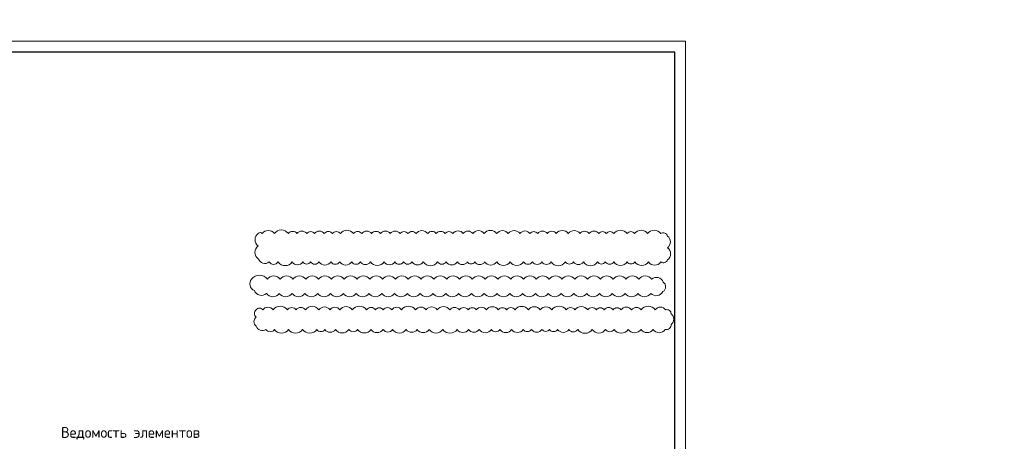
# Model space of a CAD drawing. Header units: millimetres. Extents: x -42044588 to 856694, y -806701 to 941911.
# Tile 209 of 256: x -50508 to -5308, y -276587 to -257242. Entities that reach past the tile are written whole.
import ezdxf

# ---------------------------------------------------------------- set-up
doc = ezdxf.new("R2010")
doc.units = ezdxf.units.MM
doc.layers.add('0 @ 100', color=7, linetype='Continuous')
doc.layers.add('ТОЛСТЫЕ_ОСНОВНЫЕ', color=6, linetype='Continuous')
for name, color, linetype, lineweight in [('907Сл Осевые', 1, 'Continuous', 0), ('РАЗМЕРЫ', 1, 'Continuous', 9), ('ТОНКИЕ', 7, 'Continuous', 9)]:
    doc.layers.add(name, color=color, linetype=linetype, lineweight=lineweight)
doc.styles.add('GOST-2.304_Type-B', font='GOST_Common.ttf')
doc.styles.add('ГОСТ', font='GOST_Common.ttf')

# ---------------------------------------------------------------- blocks, each defined once
blk = doc.blocks.new('*U6686')
at = {"layer": 'ТОЛСТЫЕ_ОСНОВНЫЕ', "color": 6}
blk.add_lwpolyline([(20, 5), (886, 5), (886, 415), (20, 415)], close=True, dxfattribs=at)
at = {"layer": 'ТОНКИЕ'}
blk.add_lwpolyline([(0, 0), (891, 0), (891, 420), (0, 420)], close=True, dxfattribs=at)

msp = doc.modelspace()

# ---------------------------------------------------------------- linework, layer by layer
at = {"layer": '907Сл Осевые', "color": 240, "true_color": 0xed1f24}
for points in [[(-39553.395, -267057.168, 0.52056705), (-39553.395, -267624.853, 0.52056705), (-39553.395, -268214.704, 0.52056705), (-39057.696, -268359.528, 0.52056705), (-38642.217, -268359.528, 0.52056705), (-38001.338, -268359.528, 0.52056705), (-37514.456, -268359.528, 0.52056705), (-37151.225, -268359.528, 0.52056705), (-36769.652, -268359.528, 0.52056705), (-36223.35, -268359.528, 0.52056705), (-35816.335, -268359.528, 0.52056705), (-35265.334, -268359.528, 0.52056705), (-34863.954, -268359.528, 0.52056705), (-34409.666, -268359.528, 0.52056705), (-33779.245, -268359.528, 0.52056705), (-33289.362, -268359.528, 0.52056705), (-32885.327, -268359.528, 0.52056705), (-32503.042, -268359.528, 0.52056705), (-31979.508, -268359.528, 0.52056705), (-31322.068, -268359.528, 0.52056705), (-30929.488, -268359.528, 0.52056705), (-30415.454, -268359.528, 0.52056705), (-29958.908, -268359.528, 0.52056705), (-29613.275, -268359.528, 0.52056705), (-29163.066, -268359.528, 0.52056705), (-28607.172, -268359.528, 0.52056705), (-27997.798, -268359.528, 0.52056705), (-27379.971, -268359.528, 0.52056705), (-26968.826, -268359.528, 0.52056705), (-26536.47, -268359.528, 0.52056705), (-26109.75, -268359.528, 0.52056705), (-25458.089, -268359.528, 0.52056705), (-25084.634, -268359.528, 0.52056705), (-24628.423, -268359.528, 0.52056705), (-23978.928, -268359.528, 0.52056705), (-23625.361, -268359.528, 0.52056705), (-23228.091, -268359.528, 0.52056705), (-22619.43, -268359.528, 0.52056705), (-22270.206, -268359.528, 0.52056705), (-21640.04, -268359.528, 0.52056705), (-21074.288, -268359.528, 0.52056705), (-20772.957, -268262.632, 0.52056705), (-20772.957, -267702.903, 0.52056705), (-20772.957, -267167.74, 0.52056705), (-21081.373, -267057.168, 0.52056705), (-21681.957, -267057.168, 0.52056705), (-22281.28, -267057.168, 0.52056705), (-22625.488, -267057.168, 0.52056705), (-23230.324, -267057.168, 0.52056705), (-23578.266, -267057.168, 0.52056705), (-23922.596, -267057.168, 0.52056705), (-24365.379, -267057.168, 0.52056705), (-24788.823, -267057.168, 0.52056705), (-25325.603, -267057.168, 0.52056705), (-25873.166, -267057.168, 0.52056705), (-26285.746, -267057.168, 0.52056705), (-26728.722, -267057.168, 0.52056705), (-27084.791, -267057.168, 0.52056705), (-27546.679, -267057.168, 0.52056705), (-28082.085, -267057.168, 0.52056705), (-28611.928, -267057.168, 0.52056705), (-29183.254, -267057.168, 0.52056705), (-29713.147, -267057.168, 0.52056705), (-30146.073, -267057.168, 0.52056705), (-30616.892, -267057.168, 0.52056705), (-30983.49, -267057.168, 0.52056705), (-31382.937, -267057.168, 0.52056705), (-31777.684, -267057.168, 0.52056705), (-32308.451, -267057.168, 0.52056705), (-32688.285, -267057.168, 0.52056705), (-33047.62, -267057.168, 0.52056705), (-33494.238, -267057.168, 0.52056705), (-33950.398, -267057.168, 0.52056705), (-34350.75, -267057.168, 0.52056705), (-34805.924, -267057.168, 0.52056705), (-35183.57, -267057.168, 0.52056705), (-35785.405, -267057.168, 0.52056705), (-36149.247, -267057.168, 0.52056705), (-36528.663, -267057.168, 0.52056705), (-36973.938, -267057.168, 0.52056705), (-37331.676, -267057.168, 0.52056705), (-37778.64, -267057.168, 0.52056705), (-38174.506, -267057.168, 0.52056705), (-38817.887, -267057.168, 0.52056705), (-39370.862, -267057.168, 0.52056705)], [(-39859.663, -269147.615, 0.52056705), (-39736.089, -269674.208, 0.52056705), (-39178.624, -269803.832, 0.52056705), (-38590.628, -269803.832, 0.52056705), (-38002.633, -269803.832, 0.52056705), (-37414.638, -269803.832, 0.52056705), (-36826.642, -269803.832, 0.52056705), (-36238.647, -269803.832, 0.52056705), (-35650.652, -269803.832, 0.52056705), (-35062.656, -269803.832, 0.52056705), (-34474.661, -269803.832, 0.52056705), (-33886.665, -269803.832, 0.52056705), (-33298.67, -269803.832, 0.52056705), (-32710.675, -269803.832, 0.52056705), (-32122.679, -269803.832, 0.52056705), (-31534.684, -269803.832, 0.52056705), (-30946.689, -269803.832, 0.52056705), (-30358.693, -269803.832, 0.52056705), (-29770.698, -269803.832, 0.52056705), (-29182.703, -269803.832, 0.52056705), (-28594.707, -269803.832, 0.52056705), (-28006.712, -269803.832, 0.52056705), (-27418.716, -269803.832, 0.52056705), (-26830.721, -269803.832, 0.52056705), (-26242.726, -269803.832, 0.52056705), (-25654.73, -269803.832, 0.52056705), (-25066.735, -269803.832, 0.52056705), (-24478.74, -269803.832, 0.52056705), (-23890.744, -269803.832, 0.52056705), (-23302.749, -269803.832, 0.52056705), (-22714.754, -269803.832, 0.52056705), (-22126.762, -269801.835, 0.52056705), (-21538.805, -269798.519, 0.52056705), (-20976.525, -269716.585, 0.52056705), (-20962.703, -269282.922, 0.52056705), (-21499.185, -269147.615, 0.52056705), (-22087.181, -269147.615, 0.52056705), (-22675.176, -269147.615, 0.52056705), (-23263.172, -269147.615, 0.52056705), (-23851.167, -269147.615, 0.52056705), (-24439.162, -269147.615, 0.52056705), (-25027.158, -269147.615, 0.52056705), (-25615.153, -269147.615, 0.52056705), (-26203.148, -269147.615, 0.52056705), (-26791.144, -269147.615, 0.52056705), (-27379.139, -269147.615, 0.52056705), (-27967.134, -269147.615, 0.52056705), (-28555.13, -269147.615, 0.52056705), (-29143.125, -269147.615, 0.52056705), (-29731.121, -269147.615, 0.52056705), (-30319.116, -269147.615, 0.52056705), (-30907.111, -269147.615, 0.52056705), (-31495.107, -269147.615, 0.52056705), (-32083.102, -269147.615, 0.52056705), (-32671.097, -269147.615, 0.52056705), (-33259.093, -269147.615, 0.52056705), (-33847.088, -269147.615, 0.52056705), (-34435.083, -269147.615, 0.52056705), (-35023.079, -269147.615, 0.52056705), (-35611.074, -269147.615, 0.52056705), (-36199.069, -269147.615, 0.52056705), (-36787.065, -269147.615, 0.52056705), (-37375.06, -269147.615, 0.52056705), (-37963.056, -269147.615, 0.52056705), (-38551.051, -269147.615, 0.52056705), (-39139.046, -269147.615, 0.52056705)], [(-39647.618, -270555.141, 0.52056705), (-39647.618, -270890.814, 0.52056705), (-39647.618, -271302.346, 0.52056705), (-39207.173, -271456.992, 0.52056705), (-38804.482, -271456.992, 0.52056705), (-38174.285, -271456.992, 0.52056705), (-37519.469, -271456.992, 0.52056705), (-36867.35, -271456.992, 0.52056705), (-36498.228, -271456.992, 0.52056705), (-36007.267, -271456.992, 0.52056705), (-35399.176, -271456.992, 0.52056705), (-34994.164, -271456.992, 0.52056705), (-34380.081, -271456.992, 0.52056705), (-33827.035, -271456.992, 0.52056705), (-33386.521, -271456.992, 0.52056705), (-32763.373, -271456.992, 0.52056705), (-32264.406, -271456.992, 0.52056705), (-31707.179, -271456.992, 0.52056705), (-31085.822, -271456.992, 0.52056705), (-30428.422, -271456.992, 0.52056705), (-29899.862, -271456.992, 0.52056705), (-29416.378, -271456.992, 0.52056705), (-28855.315, -271456.992, 0.52056705), (-28463.559, -271456.992, 0.52056705), (-27925.508, -271456.992, 0.52056705), (-27393.977, -271456.992, 0.52056705), (-27015.833, -271456.992, 0.52056705), (-26531.28, -271456.992, 0.52056705), (-26187.021, -271456.992, 0.52056705), (-25811.643, -271456.992, 0.52056705), (-25301.282, -271456.992, 0.52056705), (-24891.439, -271456.992, 0.52056705), (-24228.241, -271456.992, 0.52056705), (-23609.102, -271456.992, 0.52056705), (-23220.103, -271456.992, 0.52056705), (-22577.404, -271456.992, 0.52056705), (-21981.499, -271456.992, 0.52056705), (-21433.804, -271456.992, 0.52056705), (-20871.856, -271456.992, 0.52056705), (-20605.391, -271224.764, 0.52056705), (-20605.391, -270739.937, 0.52056705), (-20853.337, -270555.141, 0.52056705), (-21337.137, -270555.141, 0.52056705), (-21975.391, -270555.141, 0.52056705), (-22418.011, -270555.141, 0.52056705), (-22905.911, -270555.141, 0.52056705), (-23264.808, -270555.141, 0.52056705), (-23677.49, -270555.141, 0.52056705), (-24033.102, -270555.141, 0.52056705), (-24433.108, -270555.141, 0.52056705), (-25022.257, -270555.141, 0.52056705), (-25418.062, -270555.141, 0.52056705), (-26082.074, -270555.141, 0.52056705), (-26612.414, -270555.141, 0.52056705), (-27157.719, -270555.141, 0.52056705), (-27769.239, -270555.141, 0.52056705), (-28156.63, -270555.141, 0.52056705), (-28536.118, -270555.141, 0.52056705), (-29083.508, -270555.141, 0.52056705), (-29551.275, -270555.141, 0.52056705), (-29915.87, -270555.141, 0.52056705), (-30325.52, -270555.141, 0.52056705), (-30764.925, -270555.141, 0.52056705), (-31338.887, -270555.141, 0.52056705), (-31848.607, -270555.141, 0.52056705), (-32333.414, -270555.141, 0.52056705), (-32977.354, -270555.141, 0.52056705), (-33429.659, -270555.141, 0.52056705), (-33816.227, -270555.141, 0.52056705), (-34171.981, -270555.141, 0.52056705), (-34587.196, -270555.141, 0.52056705), (-35240.546, -270555.141, 0.52056705), (-35810.734, -270555.141, 0.52056705), (-36261.299, -270555.141, 0.52056705), (-36770.937, -270555.141, 0.52056705), (-37390.616, -270555.141, 0.52056705), (-37821.507, -270555.141, 0.52056705), (-38218.827, -270555.141, 0.52056705), (-38877.742, -270555.141, 0.52056705), (-39352.407, -270555.141, 0.52056705)]]:
    msp.add_lwpolyline(points, format="xyb", close=True, dxfattribs=at)

# ---------------------------------------------------------------- block references
at = {"xscale": 100, "yscale": 100, "zscale": 100}
msp.add_blockref('*U6686', (-109039.712, -300229.291), dxfattribs=at)

# ---------------------------------------------------------------- texts
at = {"layer": '0 @ 100', "insert": (-39552.237, -237043.75), "char_height": 300, "width": 18500, "attachment_point": 1, "style": 'ГОСТ'}
msp.add_mtext('\\pi-900,l900,t900;{\\C7;1.^IАрмирование монолитной плиты  состоит из основного армирования ∅10 А500С с шагом  200х200мм  в нижней зоне, основного армирования ∅10 А500С с шагом  200х200мм  в  верхней зоне и дополнительного армирования, указанного на схемах армирования.\\P2.^IАрмирование плиты предусмотрено отдельными  стержнями заводской длины по осям Х и Y. При недостатке заводской длины стержней для армирования плиты, стыки стержней осуществлять внахлестку без  сварки. Стыки арматуры внахлестку должны располагаться вразбежку (через шаг). См. деталь стыковки арматуры.\\P3.^IВерхнюю и нижнюю арматуру вязать вязальной проволокой через пересечение.  Стержни основной и дополнительной арматуры укладывать в соответствии с сечениями .\\P4.^IПо периметру плиты и у отверстий  у концов основной арматуры устанавливать П-образные элементы Ск1.\\P5.^IПозиции со знаком "*" укладываются с шагом 100 мм\\P6.^IДля фиксации в проектном положении стержней верхней сетки устанавливать фиксаторы Ф1 с шагом 600х600мм.\\P7.^IДиаметр оправки стержня при d<20мм - 5d, при d≥20мм - 8d\\P8.^IКаркасы поперечного армирования устанавливаются до начала устройство верхней сетки армирования.\\P9.^IОбрамления отверстий см. лист 8. В местах расположения отверстий осуществить прерывания основной и дополнительной сеток арматуры. Отверстия обрамляются двумя стержнями арматуры, расход стали на обрамление учтен на листе 25.\\P10.^IПроемы размерами до 300х300 допускается выполнять по месту методом алмазного бурения.\\P11.^IСечения 3-3;4-4;5-5 см. лист 8.}', dxfattribs=at)
at = {"layer": 'РАЗМЕРЫ', "color": 0, "style": 'GOST-2.304_Type-B'}
msp.add_text('Ведомость элементов', height=500, dxfattribs=at).set_placement((-48611.794, -276429.18))

doc.saveas('drawing.dxf')
